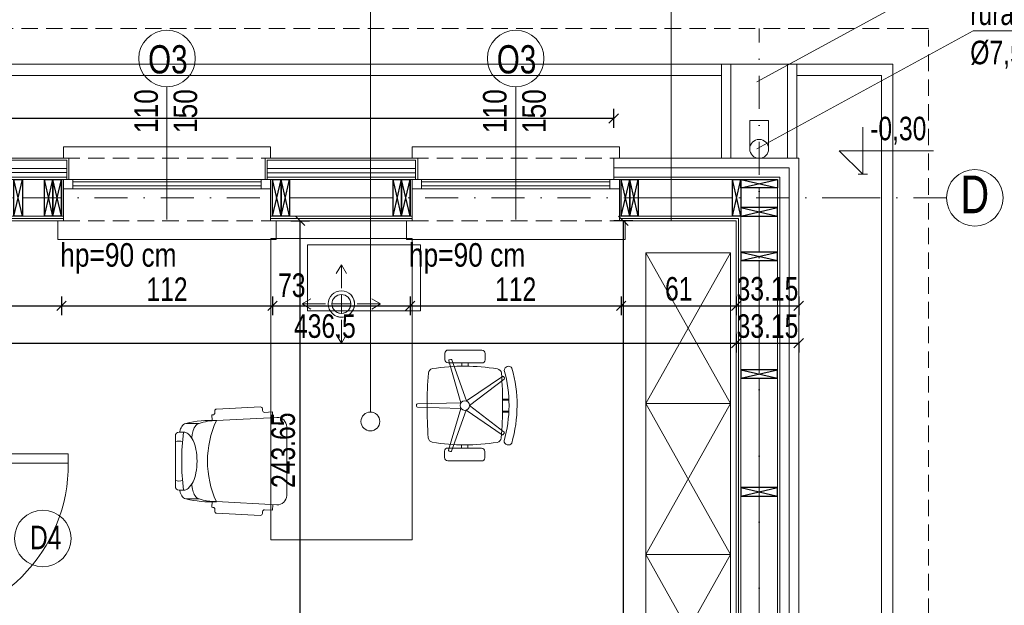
# Model space of a CAD drawing. Header units: inches. Extents: x 53216 to 117387, y -66787 to -22834.
# Tile 244 of 256: x 54151 to 54674, y -24186 to -23875. Entities that reach past the tile are written whole.
import ezdxf

# ---------------------------------------------------------------- set-up
doc = ezdxf.new("R2010")
doc.units = ezdxf.units.IN
doc.header["$MEASUREMENT"] = 0
doc.linetypes.add('DASHDOT', pattern=[1, 0.5, -0.25, 0, -0.25])
doc.linetypes.add('HIDDEN', pattern=[0.375, 0.25, -0.125])
doc.layers.get('0').update_dxf_attribs({"lineweight": 0})
doc.layers.get('Defpoints').update_dxf_attribs({"lineweight": 0})
for name, color, linetype, lineweight in [('--proj.wentylacja', 202, 'Continuous', 0), ('13a-opisy przekrój', 63, 'Continuous', 5), ('A21b-ściana szkielet', 3, 'Continuous', 20), ('A35-rura spustowa', 2, 'Continuous', 0), ('A36-obrzeże', 252, 'Continuous', 0), ('A8-opisy pomieszczeń', 31, 'Continuous', 0), ('p-- ocieplenie-w.zew', 77, 'Continuous', 0), ('p--dach', 2, 'Continuous', 30), ('p--drzwi', 125, 'Continuous', 0), ('p--konst-słupy', 3, 'Continuous', 25), ('p--koty wysok.', 141, 'Continuous', 0), ('p--meble wyp.', 104, 'Continuous', 0), ('p--ocieplenie w.wew.', 53, 'Continuous', 0), ('p--okna', 153, 'Continuous', 0), ('p--opis drzwi', 252, 'Continuous', 0), ('p--opis okna', 181, 'Continuous', 0), ('p--opisy dodatkowe', 62, 'Continuous', 0), ('p--osie konstr', 11, 'DASHDOT', 15), ('p--osie konstr.-NR', 1, 'DASHDOT', 15), ('p--płyta GK', 2, 'Continuous', 0), ('p--wymiary-1-50', 5, 'Continuous', 0), ('p--ściana szkielet', 64, 'Continuous', 0)]:
    doc.layers.add(name, color=color, linetype=linetype, lineweight=lineweight)
doc.styles.add('1-100', font='arial.ttf', dxfattribs={"width": 0.75, "height": 18})
doc.styles.add('1-50', font='arial.ttf', dxfattribs={"width": 0.75, "height": 12.5})
doc.styles.get("Standard").update_dxf_attribs({"font": 'arial.ttf', "width": 0.75})
doc.styles.add('STYL-1', font='arial.ttf', dxfattribs={"width": 0.75})
doc.linetypes.add('BATTING', pattern='A,0.0001,-0.1,[134,ltypeshp.shx,S=0.1,R=0,X=-0.1,Y=0],-0.2,[134,ltypeshp.shx,S=0.1,R=180,X=0.1,Y=0],-0.1', length=0.4001)
doc.dimstyles.new('1-50', dxfattribs={"dimtxt": 12.5, "dimasz": 5, "dimexe": 5, "dimexo": 5, "dimgap": 0.09, "dimtad": 0, "dimdsep": 46, "dimtxsty": '1-50', "dimblk": 'OBLIQUE', "dimcen": 0.09, "dimadec": 0, "dimazin": 0, "dimtfac": 1, "dimtdec": 4, "dimtix": 1, "dimtmove": 2, "dimatfit": 3, "dimldrblk": 'OBLIQUE', "dimfxl": 5, "dimfxlon": 1, "dimtvp": 0.7, "dimtolj": 1, "dimtzin": 0, "dimarcsym": 0})

# ---------------------------------------------------------------- blocks, each defined once
blk = doc.blocks.new('drzwi-90-100')
for p, q in [((10.1, 87.38), (5.05, 87.38)), ((5.05, 87.38), (5.05, 2.53)), ((10.1, 2.53), (10.1, 87.38)), ((5.05, 2.53), (0, 2.53)), ((0, 2.53), (0, -2.53)), ((5.05, -2.53), (5.05, 2.53)), ((5.05, 2.53), (10.1, 2.53)), ((100, 2.53), (94.95, 2.53)), ((94.95, 2.53), (94.95, -2.53)), ((100, -2.53), (100, 2.53)), ((0, -2.53), (5.05, -2.53)), ((94.95, -2.53), (100, -2.53))]:
    blk.add_line(p, q)
blk.add_arc((10.8, 3.23), 84.15, 359.5233, 90.4767)
blk = doc.blocks.new('sof11_r')
for p, q in [((20.87, 36.93), (20.93, 35.93)), ((45.17, 39.11), (21.82, 37.98)), ((46.23, 38.16), (46.28, 37.16)), ((19.98, 34.88), (19.38, 34.85)), ((19.38, 34.85), (19.53, 31.85)), ((53.8, 33.56), (21.8, 31.85)), ((51.6, 36.44), (47.33, 36.22)), ((51.6, 36.44), (51.76, 33.45)), ((12.61, 30.34), (5.61, 30.34)), ((59.07, -7.89), (59.07, 28.56)), ((0, 23.76), (0, -3.09)), ((2, 25.76), (4.37, 25.76)), ((2, -5.09), (4.37, -5.09)), ((12.61, -9.66), (5.61, -9.66)), ((19.38, -14.18), (19.53, -11.18)), ((19.98, -14.21), (19.38, -14.18)), ((20.87, -16.26), (20.93, -15.26)), ((53.8, -12.88), (21.8, -11.18)), ((51.6, -15.77), (47.33, -15.54)), ((51.6, -15.77), (51.76, -12.78)), ((45.17, -18.43), (21.82, -17.31)), ((46.23, -17.49), (46.28, -16.49))]:
    blk.add_line(p, q)
for points in [[(2.23, 25.76, -0.030204), (2.78, 27.41, -0.097163), (4.32, 29.79, -0.203453), (5.61, 30.34, -0.203453)], [(8.71, 22.55, -0.01879), (8.95, 24.41, -0.054131), (9.78, 27.41, -0.097163), (11.32, 29.79, -0.203453), (12.61, 30.34, -0.203453)], [(4.37, -5.09, 0.184283), (6.75, -4.18, 0.102242), (9.43, -0.57, 0.061197), (10.93, 4.08, 0.047488), (11.52, 10.34, 0.047488), (10.93, 16.59, 0.061197), (9.43, 21.24, 0.102242), (6.75, 24.85, 0.184283), (4.37, 25.76, 0.184283)], [(2.23, -5.09, 0.030204), (2.78, -6.74, 0.097163), (4.32, -9.12, 0.203453), (5.61, -9.66, 0.203453)], [(8.71, -1.88, 0.01879), (8.95, -3.74, 0.054131), (9.78, -6.74, 0.097163), (11.32, -9.12, 0.203453), (12.61, -9.66, 0.203453)]]:
    blk.add_lwpolyline(points, format="xyb")
for centre, radius, start, end in [((21.87, 36.99), 1, 93.0448, 183.0448), ((45.23, 38.11), 1, 3.0448, 93.0448), ((47.28, 37.21), 1, 183.0448, 273.0448), ((18.77, -22.91), 54.85, 86.8308, 103.8805), ((21.41, 5.61), 26.24, 89.1562, 109.5996), ((68.33, 10.34), 51.27, 155.1826, 204.8174), ((19.93, 35.88), 1, 273.0448, 3.0448), ((54.07, 28.56), 5, 0, 93.0448), ((2, 23.76), 2, 90, 180), ((1.91, 14.05), 6.89, 73.9141, 106.0859), ((122.88, 10.34), 119.5, 172.5855, 187.4145), ((1.91, 6.62), 6.89, 253.9141, 286.0859), ((2, -3.09), 2, 180, 270), ((18.77, 43.58), 54.85, 256.1195, 273.1692), ((21.41, 15.06), 26.24, 250.4004, 270.8438), ((54.07, -7.89), 5, 266.9552, 0), ((19.93, -15.21), 1, 356.9552, 86.9552), ((47.28, -16.54), 1, 86.9552, 176.9552), ((21.87, -16.31), 1, 176.9552, 266.9552), ((45.23, -17.44), 1, 266.9552, 356.9552)]:
    blk.add_arc(centre, radius, start, end)
blk = doc.blocks.new('krzesło obrotowe')
for p, q in [((-8.95, 23.07), (-8.94, 20.22)), ((7.39, 24.53), (-7.53, 24.49)), ((8.82, 20.27), (8.82, 23.12)), ((-7.51, 18.81), (7.41, 18.85)), ((-1.47, 18.82), (-1.47, 17.39)), ((-0.66, 2.03), (5.74, 20.18)), ((1.37, 18.83), (1.37, 17.4)), ((7.11, 19.74), (1.72, 1.26)), ((6.18, 20.4), (6.88, 20.18)), ((-17.49, 12.18), (-17.07, 12.78)), ((-2.13, -0.01), (-17.42, 11.69)), ((-16.58, 12.86), (-0.66, 2.03)), ((-19.49, 2.43), (-16.69, 2.44)), ((-19.48, 2.79), (-16.68, 2.79)), ((1.72, 1.26), (20.97, 0.78)), ((21.31, 0.43), (21.32, -0.3)), ((-19.48, -2.54), (-16.67, -2.53)), ((-19.46, -2.9), (-16.67, -2.89)), ((-17.36, -11.79), (-2.13, -0.01)), ((-0.65, -2.03), (-16.51, -12.96)), ((5.85, -20.15), (-0.65, -2.03)), ((20.97, -0.66), (1.73, -1.25)), ((1.73, -1.25), (7.22, -19.7)), ((-16.99, -12.87), (-17.42, -12.28)), ((-1.37, -18.83), (-1.37, -17.4)), ((1.47, -18.82), (1.47, -17.39)), ((-8.82, -23.12), (-8.82, -20.27)), ((-7.41, -18.85), (7.51, -18.81)), ((6.99, -20.14), (6.3, -20.37)), ((8.94, -20.22), (8.95, -23.07)), ((7.53, -24.49), (-7.39, -24.53))]:
    blk.add_line(p, q)
blk.add_circle((0, 0), 2.13)
for centre, radius, start, end in [((-7.53, 23.07), 1.42, 90.1621, 180.1621), ((7.4, 23.11), 1.42, 0.1621, 90.1621), ((-7.52, 20.23), 1.42, 180.1621, 270.1621), ((6.07, 20.06), 0.355, 72.1621, 160.5763), ((6.77, 19.84), 0.355, 343.748, 72.1621), ((7.4, 20.27), 1.42, 270.1621, 0.1621), ((37.88, 0.11), 60.97, 164.3717, 195.9526), ((-19.3, 15.49), 1.86, 0.1621, 146.0387), ((37.88, 0.11), 57.42, 164.4503, 195.874), ((163.51, 0.46), 180.21, 175.6008, 184.7235), ((-14.04, 14.12), 2.13, 99.2648, 175.6008), ((0.21, -73.23), 90.64, 81.0595, 99.2648), ((13.96, 14.2), 2.13, 4.7235, 81.0595), ((-163.51, -0.46), 180.21, 355.6008, 4.7235), ((-17.21, 11.98), 0.355, 144.1621, 232.5763), ((-16.78, 12.57), 0.355, 55.748, 144.1621), ((20.96, 0.42), 0.355, 0.1621, 88.5763), ((20.96, -0.31), 0.355, 271.748, 0.1621), ((-17.14, -12.07), 0.355, 127.748, 216.1621), ((-16.71, -12.66), 0.355, 216.1621, 304.5763), ((-19.21, -15.6), 1.86, 214.2856, 0.1621), ((-13.96, -14.2), 2.13, 184.7235, 261.0595), ((-0.21, 73.23), 90.64, 261.0595, 279.2648), ((14.04, -14.12), 2.13, 279.2648, 355.6008), ((-7.4, -20.27), 1.42, 90.1621, 180.1621), ((6.19, -20.03), 0.355, 199.748, 288.1621), ((6.88, -19.8), 0.355, 288.1621, 16.5763), ((7.52, -20.23), 1.42, 0.1621, 90.1621), ((-7.4, -23.11), 1.42, 180.1621, 270.1621), ((7.53, -23.07), 1.42, 270.1621, 0.1621)]:
    blk.add_arc(centre, radius, start, end)
blk = doc.blocks.new('okno-110-33.15')
at = {"linetype": 'Continuous', "ltscale": 35}
for p, q in [((0, 39.15), (110, 39.15)), ((-3, -10), (113, -10))]:
    blk.add_line(p, q, dxfattribs=at)
for p, q in [((0, 39.15), (0, 33.15)), ((110, 33.15), (110, 39.15)), ((3, 33.15), (3, 21.95)), ((107, 21.95), (107, 33.15)), ((5, 21.95), (0, 21.95)), ((0, 21.95), (0, 16.95)), ((0, 21.95), (0, 0)), ((105, 21.95), (5, 21.95)), ((5, 16.95), (5, 21.95)), ((110, 21.95), (105, 21.95)), ((105, 21.95), (105, 16.95)), ((110, 0), (110, 21.95)), ((110, 16.95), (110, 21.95)), ((0, 16.95), (5, 16.95)), ((5, 20.61), (105, 20.61)), ((5, 18.45), (105, 18.45)), ((5, 16.95), (105, 16.95)), ((105, 16.95), (110, 16.95)), ((-3, 0), (-3, -10)), ((0, 0), (-3, 0)), ((110, 0), (113, 0)), ((113, 0), (113, -10))]:
    blk.add_line(p, q)
at = {"linetype": 'HIDDEN', "ltscale": 35}
for p, q in [((0, 33.15), (110, 33.15)), ((0, 0), (110, 0))]:
    blk.add_line(p, q, dxfattribs=at)
blk = doc.blocks.new('_OBLIQUE')
at = {"color": 0, "linetype": 'ByBlock', "lineweight": -2}
for p, q in [((-0.5, -0.5), (0.5, 0.5)), ((0, 0), (0, 0))]:
    blk.add_line(p, q, dxfattribs=at)
blk = doc.blocks.new('*D2744')
at = {"layer": 'Defpoints', "color": 0}
for p in [(54094.93, -23981.67), (54173.43, -23979.22), (54173.43, -24026.82)]:
    blk.add_point(p, dxfattribs=at)
at = {"layer": 'p--wymiary-1-50', "color": 0, "lineweight": -2}
for p, q in [((54094.93, -24021.82), (54094.93, -24031.82)), ((54173.43, -24021.82), (54173.43, -24031.82)), ((54094.93, -24026.82), (54173.43, -24026.82))]:
    blk.add_line(p, q, dxfattribs=at)
at = {"layer": 'p--wymiary-1-50', "color": 0, "lineweight": -2, "xscale": 5, "yscale": 5, "zscale": 5, "rotation": 180}
blk.add_blockref('_OBLIQUE', (54094.93, -24026.82), dxfattribs=at)
at = {"layer": 'p--wymiary-1-50', "color": 0, "lineweight": -2, "xscale": 5, "yscale": 5, "zscale": 5}
blk.add_blockref('_OBLIQUE', (54173.43, -24026.82), dxfattribs=at)
at = {"layer": 'p--wymiary-1-50', "color": 0, "linetype": 'Continuous', "ltscale": 8, "insert": (54134.18, -24017.88), "char_height": 12.5, "attachment_point": 5, "style": '1-50'}
blk.add_mtext('\\A1;78.5', dxfattribs=at)
blk = doc.blocks.new('*D2745')
at = {"layer": 'Defpoints', "color": 0}
for p in [(54173.43, -23979.22), (54285.43, -23979.22), (54285.43, -24026.82)]:
    blk.add_point(p, dxfattribs=at)
at = {"layer": 'p--wymiary-1-50', "color": 0, "lineweight": -2}
for p, q in [((54173.43, -24021.82), (54173.43, -24031.82)), ((54285.43, -24021.82), (54285.43, -24031.82)), ((54173.43, -24026.82), (54285.43, -24026.82))]:
    blk.add_line(p, q, dxfattribs=at)
at = {"layer": 'p--wymiary-1-50', "color": 0, "lineweight": -2, "xscale": 5, "yscale": 5, "zscale": 5, "rotation": 180}
blk.add_blockref('_OBLIQUE', (54173.43, -24026.82), dxfattribs=at)
at = {"layer": 'p--wymiary-1-50', "color": 0, "lineweight": -2, "xscale": 5, "yscale": 5, "zscale": 5}
blk.add_blockref('_OBLIQUE', (54285.43, -24026.82), dxfattribs=at)
at = {"layer": 'p--wymiary-1-50', "color": 0, "linetype": 'Continuous', "ltscale": 8, "insert": (54229.43, -24018.03), "char_height": 12.5, "attachment_point": 5, "style": '1-50'}
blk.add_mtext('\\A1;112', dxfattribs=at)
blk = doc.blocks.new('*D2746')
at = {"layer": 'Defpoints', "color": 0}
for p in [(54285.43, -23979.22), (54358.43, -23979.22), (54358.43, -24026.82)]:
    blk.add_point(p, dxfattribs=at)
at = {"layer": 'p--wymiary-1-50', "color": 0, "lineweight": -2}
for p, q in [((54285.43, -24021.82), (54285.43, -24031.82)), ((54358.43, -24021.82), (54358.43, -24031.82)), ((54285.43, -24026.82), (54358.43, -24026.82))]:
    blk.add_line(p, q, dxfattribs=at)
at = {"layer": 'p--wymiary-1-50', "color": 0, "lineweight": -2, "xscale": 5, "yscale": 5, "zscale": 5, "rotation": 180}
blk.add_blockref('_OBLIQUE', (54285.43, -24026.82), dxfattribs=at)
at = {"layer": 'p--wymiary-1-50', "color": 0, "lineweight": -2, "xscale": 5, "yscale": 5, "zscale": 5}
blk.add_blockref('_OBLIQUE', (54358.43, -24026.82), dxfattribs=at)
at = {"layer": 'p--wymiary-1-50', "color": 0, "linetype": 'Continuous', "ltscale": 8, "insert": (54295.64, -24015.96), "char_height": 12.5, "attachment_point": 5, "style": '1-50'}
blk.add_mtext('\\A1;73', dxfattribs=at)
blk = doc.blocks.new('*D2747')
at = {"layer": 'Defpoints', "color": 0}
for p in [(54358.43, -23979.22), (54470.43, -23979.22), (54470.43, -24026.82)]:
    blk.add_point(p, dxfattribs=at)
at = {"layer": 'p--wymiary-1-50', "color": 0, "lineweight": -2}
for p, q in [((54358.43, -24021.82), (54358.43, -24031.82)), ((54470.43, -24021.82), (54470.43, -24031.82)), ((54358.43, -24026.82), (54470.43, -24026.82))]:
    blk.add_line(p, q, dxfattribs=at)
at = {"layer": 'p--wymiary-1-50', "color": 0, "lineweight": -2, "xscale": 5, "yscale": 5, "zscale": 5, "rotation": 180}
blk.add_blockref('_OBLIQUE', (54358.43, -24026.82), dxfattribs=at)
at = {"layer": 'p--wymiary-1-50', "color": 0, "lineweight": -2, "xscale": 5, "yscale": 5, "zscale": 5}
blk.add_blockref('_OBLIQUE', (54470.43, -24026.82), dxfattribs=at)
at = {"layer": 'p--wymiary-1-50', "color": 0, "linetype": 'Continuous', "ltscale": 8, "insert": (54414.43, -24018.03), "char_height": 12.5, "attachment_point": 5, "style": '1-50'}
blk.add_mtext('\\A1;112', dxfattribs=at)
blk = doc.blocks.new('*D2748')
at = {"layer": 'Defpoints', "color": 0}
for p in [(54470.43, -23979.22), (54531.43, -23981.67), (54531.43, -24026.82)]:
    blk.add_point(p, dxfattribs=at)
at = {"layer": 'p--wymiary-1-50', "color": 0, "lineweight": -2}
for p, q in [((54470.43, -24021.82), (54470.43, -24031.82)), ((54531.43, -24021.82), (54531.43, -24031.82)), ((54470.43, -24026.82), (54531.43, -24026.82))]:
    blk.add_line(p, q, dxfattribs=at)
at = {"layer": 'p--wymiary-1-50', "color": 0, "lineweight": -2, "xscale": 5, "yscale": 5, "zscale": 5, "rotation": 180}
blk.add_blockref('_OBLIQUE', (54470.43, -24026.82), dxfattribs=at)
at = {"layer": 'p--wymiary-1-50', "color": 0, "lineweight": -2, "xscale": 5, "yscale": 5, "zscale": 5}
blk.add_blockref('_OBLIQUE', (54531.43, -24026.82), dxfattribs=at)
at = {"layer": 'p--wymiary-1-50', "color": 0, "linetype": 'Continuous', "ltscale": 8, "insert": (54500.93, -24017.88), "char_height": 12.5, "attachment_point": 5, "style": '1-50'}
blk.add_mtext('\\A1;61', dxfattribs=at)
blk = doc.blocks.new('*D2749')
at = {"layer": 'Defpoints', "color": 0}
for p in [(54564.58, -23948.52), (54531.43, -23981.67), (54564.58, -24026.82)]:
    blk.add_point(p, dxfattribs=at)
at = {"layer": 'p--wymiary-1-50', "color": 0, "lineweight": -2}
for p, q in [((54531.43, -24021.82), (54531.43, -24031.82)), ((54564.58, -24021.82), (54564.58, -24031.82)), ((54531.43, -24026.82), (54564.58, -24026.82))]:
    blk.add_line(p, q, dxfattribs=at)
at = {"layer": 'p--wymiary-1-50', "color": 0, "lineweight": -2, "xscale": 5, "yscale": 5, "zscale": 5, "rotation": 180}
blk.add_blockref('_OBLIQUE', (54531.43, -24026.82), dxfattribs=at)
at = {"layer": 'p--wymiary-1-50', "color": 0, "lineweight": -2, "xscale": 5, "yscale": 5, "zscale": 5}
blk.add_blockref('_OBLIQUE', (54564.58, -24026.82), dxfattribs=at)
at = {"layer": 'p--wymiary-1-50', "color": 0, "linetype": 'Continuous', "ltscale": 8, "insert": (54548.01, -24017.88), "char_height": 12.5, "attachment_point": 5, "style": '1-50'}
blk.add_mtext('\\A1;33.15', dxfattribs=at)
blk = doc.blocks.new('*D2750')
at = {"layer": 'Defpoints', "color": 0}
for p in [(54094.93, -24031.82), (54531.43, -24031.82), (54531.43, -24046.62)]:
    blk.add_point(p, dxfattribs=at)
at = {"layer": 'p--wymiary-1-50', "color": 0, "lineweight": -2}
for p, q in [((54094.93, -24041.62), (54094.93, -24051.62)), ((54531.43, -24041.62), (54531.43, -24051.62)), ((54094.93, -24046.62), (54531.43, -24046.62))]:
    blk.add_line(p, q, dxfattribs=at)
at = {"layer": 'p--wymiary-1-50', "color": 0, "lineweight": -2, "xscale": 5, "yscale": 5, "zscale": 5, "rotation": 180}
blk.add_blockref('_OBLIQUE', (54094.93, -24046.62), dxfattribs=at)
at = {"layer": 'p--wymiary-1-50', "color": 0, "lineweight": -2, "xscale": 5, "yscale": 5, "zscale": 5}
blk.add_blockref('_OBLIQUE', (54531.43, -24046.62), dxfattribs=at)
at = {"layer": 'p--wymiary-1-50', "color": 0, "linetype": 'Continuous', "ltscale": 8, "insert": (54313.19, -24037.68), "char_height": 12.5, "attachment_point": 5, "style": '1-50'}
blk.add_mtext('\\A1;436.5', dxfattribs=at)
blk = doc.blocks.new('*D2751')
at = {"layer": 'Defpoints', "color": 0}
for p in [(54531.43, -24041.62), (54564.58, -24041.62), (54564.58, -24046.62)]:
    blk.add_point(p, dxfattribs=at)
at = {"layer": 'p--wymiary-1-50', "color": 0, "lineweight": -2}
for p, q in [((54531.43, -24046.62), (54531.43, -24051.62)), ((54531.43, -24046.62), (54564.58, -24046.62)), ((54564.58, -24046.62), (54564.58, -24051.62))]:
    blk.add_line(p, q, dxfattribs=at)
at = {"layer": 'p--wymiary-1-50', "color": 0, "lineweight": -2, "xscale": 5, "yscale": 5, "zscale": 5, "rotation": 180}
blk.add_blockref('_OBLIQUE', (54531.43, -24046.62), dxfattribs=at)
at = {"layer": 'p--wymiary-1-50', "color": 0, "lineweight": -2, "xscale": 5, "yscale": 5, "zscale": 5}
blk.add_blockref('_OBLIQUE', (54564.58, -24046.62), dxfattribs=at)
at = {"layer": 'p--wymiary-1-50', "color": 0, "linetype": 'Continuous', "ltscale": 8, "insert": (54548.01, -24037.68), "char_height": 12.5, "attachment_point": 5, "style": '1-50'}
blk.add_mtext('\\A1;33.15', dxfattribs=at)
blk = doc.blocks.new('*D2793')
at = {"layer": 'Defpoints', "color": 0}
for p in [(54617.98, -23969.47), (54703, -23969.47), (54637.88, -24233.77)]:
    blk.add_point(p, dxfattribs=at)
at = {"layer": 'p--wymiary-1-50', "color": 0, "lineweight": -2}
for p, q in [((54698, -23969.47), (54708, -23969.47)), ((54703, -24233.77), (54703, -23969.47)), ((54698, -24233.77), (54708, -24233.77))]:
    blk.add_line(p, q, dxfattribs=at)
at = {"layer": 'p--wymiary-1-50', "color": 0, "lineweight": -2, "xscale": 5, "yscale": 5, "zscale": 5}
for p, rotation in [((54703, -23969.47), 90), ((54703, -24233.77), 270)]:
    blk.add_blockref('_OBLIQUE', p, dxfattribs=dict(at, rotation=rotation))
at = {"layer": 'p--wymiary-1-50', "color": 0, "linetype": 'Continuous', "ltscale": 8, "insert": (54694.07, -24101.62), "char_height": 12.5, "attachment_point": 5, "rotation": 90, "style": '1-50'}
blk.add_mtext('\\A1;264.3', dxfattribs=at)
blk = doc.blocks.new('*D2794')
at = {"layer": 'Defpoints', "color": 0}
for p in [(54594.58, -23969.47), (54594.58, -24508.07), (54722.88, -24508.07)]:
    blk.add_point(p, dxfattribs=at)
at = {"layer": 'p--wymiary-1-50', "color": 0, "lineweight": -2}
for p, q in [((54717.88, -23969.47), (54727.88, -23969.47)), ((54722.88, -23969.47), (54722.88, -24508.07)), ((54717.88, -24508.07), (54727.88, -24508.07))]:
    blk.add_line(p, q, dxfattribs=at)
at = {"layer": 'p--wymiary-1-50', "color": 0, "lineweight": -2, "xscale": 5, "yscale": 5, "zscale": 5}
for p, rotation in [((54722.88, -23969.47), 90), ((54722.88, -24508.07), 270)]:
    blk.add_blockref('_OBLIQUE', p, dxfattribs=dict(at, rotation=rotation))
at = {"layer": 'p--wymiary-1-50', "color": 0, "linetype": 'Continuous', "ltscale": 8, "insert": (54713.95, -24238.77), "char_height": 12.5, "attachment_point": 5, "rotation": 90, "style": '1-50'}
blk.add_mtext('\\A1;538.6', dxfattribs=at)
blk = doc.blocks.new('*D2795')
at = {"layer": 'Defpoints', "color": 0}
for p in [(54564.58, -23948.52), (54742.02, -23948.52), (54564.58, -24529.02)]:
    blk.add_point(p, dxfattribs=at)
at = {"layer": 'p--wymiary-1-50', "color": 0, "lineweight": -2}
for p, q in [((54737.02, -23948.52), (54747.02, -23948.52)), ((54742.02, -24529.02), (54742.02, -23948.52)), ((54737.02, -24529.02), (54747.02, -24529.02))]:
    blk.add_line(p, q, dxfattribs=at)
at = {"layer": 'p--wymiary-1-50', "color": 0, "lineweight": -2, "xscale": 5, "yscale": 5, "zscale": 5}
for p, rotation in [((54742.02, -23948.52), 90), ((54742.02, -24529.02), 270)]:
    blk.add_blockref('_OBLIQUE', p, dxfattribs=dict(at, rotation=rotation))
at = {"layer": 'p--wymiary-1-50', "color": 0, "linetype": 'Continuous', "ltscale": 8, "insert": (54733.09, -24238.77), "char_height": 12.5, "attachment_point": 5, "rotation": 90, "style": '1-50'}
blk.add_mtext('\\A1;580.5', dxfattribs=at)
blk = doc.blocks.new('*D2831')
at = {"layer": 'Defpoints', "color": 0}
for p in [(54247.83, -23981.67), (54300.08, -23981.67), (54247.83, -24225.32)]:
    blk.add_point(p, dxfattribs=at)
at = {"layer": 'p--wymiary-1-50', "color": 0, "lineweight": -2}
for p, q in [((54295.08, -23981.67), (54305.08, -23981.67)), ((54300.08, -24225.32), (54300.08, -23981.67)), ((54295.08, -24225.32), (54305.08, -24225.32))]:
    blk.add_line(p, q, dxfattribs=at)
at = {"layer": 'p--wymiary-1-50', "color": 0, "lineweight": -2, "xscale": 5, "yscale": 5, "zscale": 5}
for p, rotation in [((54300.08, -23981.67), 90), ((54300.08, -24225.32), 270)]:
    blk.add_blockref('_OBLIQUE', p, dxfattribs=dict(at, rotation=rotation))
at = {"layer": 'p--wymiary-1-50', "color": 0, "linetype": 'Continuous', "ltscale": 8, "insert": (54291.15, -24103.5), "char_height": 12.5, "attachment_point": 5, "rotation": 90, "style": '1-50'}
blk.add_mtext('\\A1;243.65', dxfattribs=at)
blk = doc.blocks.new('*D2852')
at = {"layer": 'Defpoints', "color": 0}
for p in [(54531.43, -23981.67), (54471.53, -24495.87), (54531.43, -24495.87)]:
    blk.add_point(p, dxfattribs=at)
at = {"layer": 'p--wymiary-1-50', "color": 0, "lineweight": -2}
for p, q in [((54476.53, -23981.67), (54466.53, -23981.67)), ((54471.53, -23981.67), (54471.53, -24495.87)), ((54476.53, -24495.87), (54466.53, -24495.87))]:
    blk.add_line(p, q, dxfattribs=at)
at = {"layer": 'p--wymiary-1-50', "color": 0, "lineweight": -2, "xscale": 5, "yscale": 5, "zscale": 5}
for p, rotation in [((54471.53, -23981.67), 90), ((54471.53, -24495.87), 270)]:
    blk.add_blockref('_OBLIQUE', p, dxfattribs=dict(at, rotation=rotation))
at = {"layer": 'p--wymiary-1-50', "color": 0, "linetype": 'Continuous', "ltscale": 8, "insert": (54462.59, -24238.77), "char_height": 12.5, "attachment_point": 5, "rotation": 90, "style": '1-50'}
blk.add_mtext('\\A1;514.2', dxfattribs=at)
blk = doc.blocks.new('kota wykoń')
for p, q in [((0, 25), (0, 0)), ((0, 0), (-12.5, 12.5)), ((-12.5, 12.5), (37.5, 12.5))]:
    blk.add_line(p, q)
at = {"lineweight": 0}
blk.add_line((-2.5, 0), (2.5, 0), dxfattribs=at)
blk = doc.blocks.new('ukł.słupów-1K')
for p, q in [((559.45, 538.6), (554.95, 558.1)), ((554.95, 538.6), (559.45, 558.1)), ((575.65, 538.6), (571.15, 558.1)), ((571.15, 538.6), (575.65, 558.1)), ((580.15, 538.6), (575.65, 558.1)), ((575.65, 538.6), (580.15, 558.1)), ((696.65, 538.6), (692.15, 558.1)), ((692.15, 538.6), (696.65, 558.1)), ((701.15, 538.6), (696.65, 558.1)), ((696.65, 538.6), (701.15, 558.1)), ((760.65, 538.6), (756.15, 558.1)), ((756.15, 538.6), (760.65, 558.1)), ((765.15, 538.6), (760.65, 558.1)), ((760.65, 538.6), (765.15, 558.1)), ((881.65, 538.6), (877.15, 558.1)), ((877.15, 538.6), (881.65, 558.1)), ((886.15, 538.6), (881.65, 558.1)), ((881.65, 538.6), (886.15, 558.1)), ((940.6, 538.6), (936.1, 558.1)), ((936.1, 538.6), (940.6, 558.1)), ((940.6, 553.6), (960.1, 558.1)), ((940.6, 558.1), (960.1, 553.6)), ((940.6, 543.1), (960.1, 538.6)), ((940.6, 538.6), (960.1, 543.1)), ((940.6, 519.5), (960.1, 515)), ((940.6, 515), (960.1, 519.5)), ((940.6, 457), (960.1, 452.5)), ((940.6, 452.5), (960.1, 457)), ((940.6, 394.5), (960.1, 390)), ((940.6, 390), (960.1, 394.5))]:
    blk.add_line(p, q)
for points in [[(554.95, 538.6), (554.95, 558.1), (559.45, 558.1), (559.45, 538.6)], [(571.15, 538.6), (571.15, 558.1), (575.65, 558.1), (575.65, 538.6)], [(575.65, 538.6), (575.65, 558.1), (580.15, 558.1), (580.15, 538.6)], [(692.15, 538.6), (692.15, 558.1), (696.65, 558.1), (696.65, 538.6)], [(696.65, 538.6), (696.65, 558.1), (701.15, 558.1), (701.15, 538.6)], [(756.15, 538.6), (756.15, 558.1), (760.65, 558.1), (760.65, 538.6)], [(760.65, 538.6), (760.65, 558.1), (765.15, 558.1), (765.15, 538.6)], [(877.15, 538.6), (877.15, 558.1), (881.65, 558.1), (881.65, 538.6)], [(881.65, 538.6), (881.65, 558.1), (886.15, 558.1), (886.15, 538.6)], [(936.1, 538.6), (936.1, 558.1), (940.6, 558.1), (940.6, 538.6)], [(940.6, 558.1), (960.1, 558.1), (960.1, 553.6), (940.6, 553.6)], [(940.6, 538.6), (960.1, 538.6), (960.1, 543.1), (940.6, 543.1)], [(940.6, 515), (960.1, 515), (960.1, 519.5), (940.6, 519.5)], [(940.6, 452.5), (960.1, 452.5), (960.1, 457), (940.6, 457)], [(940.6, 390), (960.1, 390), (960.1, 394.5), (940.6, 394.5)]]:
    blk.add_lwpolyline(points, close=True)
at = {"ltscale": 35}
for points in [[(580.15, 538.6), (580.15, 558.1)], [(692.15, 538.6), (692.15, 558.1)], [(765.15, 538.6), (765.15, 558.1), (765.27, 558.1)], [(877.15, 538.6), (877.15, 558.1)]]:
    blk.add_lwpolyline(points, dxfattribs=at)
blk = doc.blocks.new('went-Błotno-parter-zest')
for p, q in [((706.7, 490.83), (704.02, 486.24)), ((706.7, 478.41), (706.7, 490.83)), ((706.7, 490.83), (709.39, 486.24)), ((685.92, 470.03), (690.51, 472.72)), ((706.7, 465.03), (706.7, 475.03)), ((706.7, 475.03), (706.7, 465.03)), ((727.5, 470.03), (722.92, 472.72)), ((698.32, 470.03), (685.9, 470.03)), ((685.92, 470.03), (690.51, 467.34)), ((711.7, 470.03), (701.7, 470.03)), ((715.08, 470.03), (727.5, 470.03)), ((727.5, 470.03), (722.92, 467.34)), ((706.7, 461.65), (706.7, 449.23)), ((706.7, 449.23), (704.02, 453.81)), ((706.7, 449.23), (709.39, 453.81))]:
    blk.add_line(p, q)
for radius, start, end in [(7, 90, 270), (7, 0, 180), (7, 270, 90), (5, 90, 270), (5, 0, 180), (5, 0, 180), (5, 0, 180), (5, 0, 180), (5, 270, 90), (7, 180, 0), (5, 180, 0), (5, 180, 0), (5, 180, 0), (5, 180, 0)]:
    blk.add_arc((706.7, 470.03), radius, start, end)
at = {"ltscale": 10}
for start, end in [(270, 90), (225, 45)]:
    blk.add_arc((706.7, 470.03), 7, start, end, dxfattribs=at)
at = {"linetype": 'Continuous', "ltscale": 10}
for start, end in [(225, 45), (270, 90), (270, 90)]:
    blk.add_arc((706.7, 470.03), 5, start, end, dxfattribs=at)
blk = doc.blocks.new('*D2861')
at = {"layer": 'Defpoints', "color": 0}
for p in [(53711.38, -23927.33), (53711.38, -23948.52), (54466.43, -23948.52)]:
    blk.add_point(p, dxfattribs=at)
at = {"layer": 'p--wymiary-1-50', "color": 0, "lineweight": -2}
for p, q in [((53711.38, -23932.33), (53711.38, -23922.33)), ((54466.43, -23932.33), (54466.43, -23922.33)), ((54466.43, -23927.33), (53711.38, -23927.33))]:
    blk.add_line(p, q, dxfattribs=at)
at = {"layer": 'p--wymiary-1-50', "color": 0, "lineweight": -2, "xscale": 5, "yscale": 5, "zscale": 5, "rotation": 180}
blk.add_blockref('_OBLIQUE', (53711.38, -23927.33), dxfattribs=at)
at = {"layer": 'p--wymiary-1-50', "color": 0, "lineweight": -2, "xscale": 5, "yscale": 5, "zscale": 5}
blk.add_blockref('_OBLIQUE', (54466.43, -23927.33), dxfattribs=at)
at = {"layer": 'p--wymiary-1-50', "color": 0, "linetype": 'Continuous', "ltscale": 8, "insert": (54089.29, -23916.98), "char_height": 12.5, "attachment_point": 5, "style": '1-50'}
blk.add_mtext('\\A1;755', dxfattribs=at)

msp = doc.modelspace()

# ---------------------------------------------------------------- linework, layer by layer
at = {"layer": '13a-opisy przekrój', "lineweight": 9}
msp.add_line((54496.931, -23870.21), (54496.931, -23981.673), dxfattribs=at)
at = {"layer": 'A21b-ściana szkielet', "ltscale": 35}
msp.add_line((54564.585, -23948.523), (54469.435, -23948.523), dxfattribs=at)
at = {"layer": 'A35-rura spustowa', "linetype": 'Continuous', "lineweight": 0, "ltscale": 75}
msp.add_circle((54543.635, -23943.523), 5, dxfattribs=at)
at = {"layer": 'A36-obrzeże', "linetype": 'Continuous', "ltscale": 35}
for p, q in [((54528.635, -23948.523), (54528.635, -23898.523)), ((54558.635, -23948.523), (54558.635, -23898.523)), ((54538.635, -23943.523), (54538.635, -23928.523)), ((54538.635, -23928.523), (54548.635, -23928.523)), ((54548.635, -23943.523), (54548.635, -23928.523))]:
    msp.add_line(p, q, dxfattribs=at)
for points in [[(53817.585, -24579.023), (53532.085, -24579.023), (53532.085, -23898.523), (54614.585, -23898.523), (54614.585, -24416.174)], [(53623.035, -23904.523), (54523.635, -23904.523)], [(54563.635, -23904.523), (54608.585, -23904.523), (54608.585, -24416.174)]]:
    msp.add_lwpolyline(points, dxfattribs=at)
msp.add_lwpolyline([(54523.635, -23898.523), (54563.635, -23898.523), (54563.635, -23948.523), (54523.635, -23948.523)], close=True, dxfattribs=at)
at = {"layer": 'A8-opisy pomieszczeń'}
msp.add_line((54337.346, -23852.962), (54337.346, -24083.23), dxfattribs=at)
msp.add_circle((54337.346, -24088.23), 5, dxfattribs=at)
at = {"layer": 'p-- ocieplenie-w.zew', "linetype": 'BATTING', "ltscale": 5}
for p, q in [((54176.283, -23956.055), (54001.526, -23956.055)), ((54361.283, -23956.27), (54282.586, -23956.27))]:
    msp.add_line(p, q, dxfattribs=at)
at = {"layer": 'p-- ocieplenie-w.zew', "linetype": 'BATTING', "ltscale": 10}
for p, q in [((54559.585, -23953.523), (54466.435, -23953.523)), ((54559.585, -24524.097), (54559.585, -23953.523))]:
    msp.add_line(p, q, dxfattribs=at)
at = {"layer": 'p--dach', "color": 6, "linetype": 'HIDDEN', "lineweight": 20, "ltscale": 35}
msp.add_lwpolyline([(53513.225, -24597.883), (54633.445, -24597.883), (54633.445, -23879.663), (53513.225, -23879.663)], close=True, dxfattribs=at)
at = {"layer": 'p--meble wyp.', "linetype": 'Continuous', "lineweight": 5}
for p, q in [((54483.435, -23998.773), (54528.435, -24078.773)), ((54528.435, -23998.773), (54483.435, -24078.773)), ((54483.435, -24078.773), (54528.435, -24158.773)), ((54528.435, -24078.773), (54483.435, -24158.773)), ((54483.435, -24158.773), (54528.435, -24238.773)), ((54528.435, -24158.773), (54483.435, -24238.773))]:
    msp.add_line(p, q, dxfattribs=at)
for points in [[(54359.525, -23991.023), (54284.525, -23991.023), (54284.525, -24151.023), (54359.525, -24151.023)], [(54363.981, -23994.505), (54303.981, -23994.505), (54303.981, -24029.505), (54363.981, -24029.505)], [(54528.435, -24078.773), (54483.435, -24078.773), (54483.435, -23998.773), (54528.435, -23998.773)], [(54528.435, -24158.773), (54483.435, -24158.773), (54483.435, -24078.773), (54528.435, -24078.773)], [(54528.435, -24238.773), (54483.435, -24238.773), (54483.435, -24158.773), (54528.435, -24158.773)]]:
    msp.add_lwpolyline(points, close=True, dxfattribs=at)
at = {"layer": 'p--ocieplenie w.wew.', "linetype": 'BATTING', "ltscale": 19.5}
for p, q in [((54543.635, -23964.223), (54543.635, -23974.723)), ((54152.735, -23969.473), (54164.435, -23969.473)), ((54294.435, -23969.473), (54349.435, -23969.473)), ((54529.385, -23969.473), (54479.435, -23969.473)), ((54543.635, -23979.223), (54543.635, -23998.323)), ((54543.635, -24002.823), (54543.635, -24060.823)), ((54543.635, -24065.323), (54543.635, -24123.323)), ((54543.635, -24127.823), (54543.635, -24185.823))]:
    msp.add_line(p, q, dxfattribs=at)
at = {"layer": 'p--opis drzwi', "lineweight": 0}
msp.add_circle((54163.507, -24150.323), 15, dxfattribs=at)
at = {"layer": 'p--opis okna'}
for p, q in [((54229.435, -23910.562), (54229.435, -23981.023)), ((54414.435, -23910.562), (54414.435, -23981.023))]:
    msp.add_line(p, q, dxfattribs=at)
for centre in [(54229.435, -23895.562), (54414.435, -23895.562)]:
    msp.add_circle(centre, 15, dxfattribs=at)
at = {"layer": 'p--opisy dodatkowe'}
for points in [[(54750.285, -23845.239), (54657.062, -23845.239), (54542.335, -23907.864)], [(54750.285, -23880.898), (54657.062, -23880.898), (54542.335, -23943.523)]]:
    msp.add_lwpolyline(points, dxfattribs=at)
at = {"layer": 'p--osie konstr', "linetype": 'DASHDOT', "ltscale": 35}
for p, q in [((54543.635, -24554.023), (54543.635, -23879.663)), ((54594.585, -23969.473), (53538.085, -23969.473))]:
    msp.add_line(p, q, dxfattribs=at)
at = {"layer": 'p--osie konstr.-NR', "linetype": 'DASHDOT', "ltscale": 35}
msp.add_line((54642.978, -23969.473), (54592.978, -23969.473), dxfattribs=at)
at = {"layer": 'p--osie konstr.-NR', "linetype": 'Continuous', "ltscale": 35}
msp.add_circle((54657.978, -23969.473), 15, dxfattribs=at)
at = {"layer": 'p--płyta GK', "ltscale": 35}
for p, q in [((54177.435, -23948.523), (54000.375, -23948.523)), ((54176.283, -23949.523), (54001.526, -23949.523)), ((54176.283, -23949.523), (54176.283, -23959.721)), ((54362.435, -23948.523), (54281.435, -23948.523)), ((54361.283, -23949.523), (54282.586, -23949.523)), ((54282.586, -23949.523), (54282.586, -23959.721)), ((54361.283, -23949.523), (54361.283, -23959.721)), ((54176.283, -23954.023), (54001.526, -23954.023)), ((54361.283, -23954.023), (54282.586, -23954.023)), ((54174.435, -23980.423), (54093.685, -23980.423)), ((54174.435, -23981.673), (54094.935, -23981.673)), ((54359.435, -23980.423), (54284.435, -23980.423)), ((54359.435, -23981.673), (54284.435, -23981.673)), ((54532.685, -23980.423), (54469.435, -23980.423)), ((54531.435, -23981.673), (54469.435, -23981.673)), ((54531.435, -24495.873), (54531.435, -23981.673)), ((54532.685, -24497.123), (54532.685, -23980.423))]:
    msp.add_line(p, q, dxfattribs=at)
at = {"layer": 'p--ściana szkielet', "ltscale": 35}
for p, q in [((54564.585, -23948.523), (54466.435, -23948.523)), ((54564.585, -24529.023), (54564.585, -23948.523)), ((54177.435, -23959.723), (54000.375, -23959.723)), ((54176.283, -23958.523), (54001.526, -23958.523)), ((54362.435, -23959.723), (54281.435, -23959.723)), ((54361.283, -23958.523), (54282.586, -23958.523)), ((54554.585, -23958.523), (54466.435, -23958.523)), ((54553.385, -23959.723), (54466.435, -23959.723)), ((54533.885, -24517.823), (54533.885, -23959.723)), ((54553.385, -24517.823), (54553.385, -23959.723)), ((54554.585, -24519.023), (54554.585, -23958.523)), ((54174.435, -23979.223), (54003.375, -23979.223)), ((54359.435, -23979.223), (54284.435, -23979.223)), ((54553.385, -23979.223), (54469.435, -23979.223))]:
    msp.add_line(p, q, dxfattribs=at)
at = {"layer": 'p--ściana szkielet'}
for points in [[(54177.435, -23948.523), (54177.435, -23959.723), (54174.435, -23959.723), (54174.435, -23981.673)], [(54281.435, -23948.523), (54281.435, -23959.723), (54284.435, -23959.723), (54284.435, -23981.673)], [(54362.435, -23948.523), (54362.435, -23959.723), (54359.435, -23959.723), (54359.435, -23981.673)], [(54466.435, -23948.523), (54466.435, -23959.723), (54469.435, -23959.723), (54469.435, -23981.673)]]:
    msp.add_lwpolyline(points, dxfattribs=at)
at = {"layer": 'p--ściana szkielet', "ltscale": 35}
for points in [[(54174.435, -23981.673), (54174.435, -23959.723), (54177.435, -23959.723), (54177.435, -23948.523)], [(54284.435, -23981.673), (54284.435, -23959.723), (54281.435, -23959.723), (54281.435, -23948.523)], [(54359.435, -23981.673), (54359.435, -23959.723), (54362.435, -23959.723), (54362.435, -23948.523)], [(54469.435, -23981.673), (54469.435, -23959.723), (54466.435, -23959.723), (54466.435, -23948.523)]]:
    msp.add_lwpolyline(points, dxfattribs=at)

# ---------------------------------------------------------------- block references
at = {"layer": '--proj.wentylacja', "linetype": 'Continuous', "ltscale": 8}
msp.add_blockref('went-Błotno-parter-zest', (53615.235, -24495.873), dxfattribs=at)
at = {"layer": 'p--drzwi', "rotation": 270.0000000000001}
msp.add_blockref('drzwi-90-100', (54089.685, -24100.323), dxfattribs=at)
at = {"layer": 'p--konst-słupy'}
msp.add_blockref('ukł.słupów-1K', (53593.285, -24517.823), dxfattribs=at)
at = {"layer": 'p--koty wysok.'}
msp.add_blockref('kota wykoń', (54598.59, -23956.986), dxfattribs=at)
at = {"layer": 'p--meble wyp.', "linetype": 'Continuous', "lineweight": 5, "xscale": -1.2, "yscale": 1.2, "zscale": 1.2}
msp.add_blockref('krzesło obrotowe', (54387.458, -24079.759), dxfattribs=at)
at = {"layer": 'p--meble wyp.', "linetype": 'Continuous', "lineweight": 5, "xscale": -1, "rotation": 180}
msp.add_blockref('sof11_r', (54233.859, -24098.946), dxfattribs=at)
at = {"layer": 'p--okna', "linetype": 'Continuous'}
for p in [(54174.435, -23981.673), (54359.435, -23981.673)]:
    msp.add_blockref('okno-110-33.15', p, dxfattribs=at)

# ---------------------------------------------------------------- texts
at = {"layer": 'p--koty wysok.', "insert": (54602.487, -23926.459), "char_height": 18, "width": 207.41597, "attachment_point": 1, "style": '1-50'}
msp.add_mtext('{\\H0.6944x;-0,30}', dxfattribs=at)
at = {"layer": 'p--opis drzwi', "lineweight": 0, "insert": (54173.443, -24156.062), "char_height": 12.5, "width": 65.787, "attachment_point": 9, "style": 'STYL-1'}
msp.add_mtext('D4', dxfattribs=at)
at = {"layer": 'p--opis okna'}
for s, insert, char_height, width, attachment_point, style in [('O3', (54219.401, -23903.688), 15, 74.01038, 7, '1-50'), ('O3', (54404.401, -23903.688), 15, 74.01038, 7, '1-50'), ('{\\W0.8;hp=90 cm}', (54234.507, -24009.824), 12.5, 128.63421, 9, '1-100'), ('{\\W0.8;hp=90 cm}', (54419.507, -24009.824), 12.5, 128.63421, 9, '1-100')]:
    msp.add_mtext(s, dxfattribs=dict(at, insert=insert, char_height=char_height, width=width, attachment_point=attachment_point, style=style))
at = {"layer": 'p--opis okna', "char_height": 12.5, "width": 45.287, "attachment_point": 7, "rotation": 90, "style": '1-100'}
for insert in [(54245.594, -23935.123), (54430.594, -23935.123)]:
    msp.add_mtext('\\W0.8;110\\P150', dxfattribs=dict(at, insert=insert))
at = {"layer": 'p--opisy dodatkowe', "insert": (54655.594, -23900.922), "char_height": 12.5, "width": 177.1707, "attachment_point": 7, "style": '1-50'}
msp.add_mtext('rura spustowa\\P%%c7,5 cm', dxfattribs=at)
at = {"layer": 'p--osie konstr.-NR', "linetype": 'Continuous', "ltscale": 35, "insert": (54650.473, -23957.676), "char_height": 20, "width": 63.5564, "attachment_point": 1}
msp.add_mtext('D', dxfattribs=at)

# ---------------------------------------------------------------- dimensions: what is measured, and where the dimension line sits
at = {"layer": 'p--wymiary-1-50'}
dim = msp.add_linear_dim(base=(53711.385, -23927.335), p1=(54466.435, -23948.523), p2=(53711.385, -23948.523), text='755', dimstyle='1-50', override={"dimtxt": 12.5}, dxfattribs=at)
dim.commit()
dim.dimension.update_dxf_attribs({"geometry": '*D2861', "text_midpoint": (54089.295, -23916.982), "dimtype": 160})
for base, p1, p2, picture, middle in [((54742.02, -23948.523), (54564.585, -24529.023), (54564.585, -23948.523), '*D2795', (54733.086, -24238.773)), ((54722.883, -24508.073), (54594.585, -23969.473), (54594.585, -24508.073), '*D2794', (54713.95, -24238.773)), ((54703, -23969.473), (54637.883, -24233.773), (54617.978, -23969.473), '*D2793', (54694.066, -24101.623)), ((54300.08, -23981.673), (54247.835, -24225.323), (54247.835, -23981.673), '*D2831', (54291.146, -24103.498))]:
    dim = msp.add_linear_dim(base=base, p1=p1, p2=p2, angle=90, dimstyle='1-50', dxfattribs=at)
    dim.commit()
    dim.dimension.update_dxf_attribs({"geometry": picture, "text_midpoint": middle})
for base, p1, p2, picture, middle in [((54564.585, -24026.817), (54531.435, -23981.673), (54564.585, -23948.523), '*D2749', (54548.01, -24017.883)), ((54173.435, -24026.817), (54094.935, -23981.673), (54173.435, -23979.223), '*D2744', (54134.185, -24017.883)), ((54285.435, -24026.817), (54173.435, -23979.223), (54285.435, -23979.223), '*D2745', (54229.435, -24018.032)), ((54470.435, -24026.817), (54358.435, -23979.223), (54470.435, -23979.223), '*D2747', (54414.435, -24018.032)), ((54531.435, -24026.817), (54470.435, -23979.223), (54531.435, -23981.673), '*D2748', (54500.935, -24017.883)), ((54564.585, -24046.617), (54531.435, -24041.617), (54564.585, -24041.617), '*D2751', (54548.01, -24037.683))]:
    dim = msp.add_linear_dim(base=base, p1=p1, p2=p2, dimstyle='1-50', dxfattribs=at)
    dim.commit()
    dim.dimension.update_dxf_attribs({"geometry": picture, "text_midpoint": middle})
for base, p1, p2, picture, middle in [((54358.435, -24026.817), (54285.435, -23979.223), (54358.435, -23979.223), '*D2746', (54295.641, -24015.958)), ((54531.435, -24046.617), (54094.935, -24031.817), (54531.435, -24031.817), '*D2750', (54313.19, -24037.683))]:
    dim = msp.add_linear_dim(base=base, p1=p1, p2=p2, dimstyle='1-50', dxfattribs=at)
    dim.commit()
    dim.dimension.update_dxf_attribs({"geometry": picture, "text_midpoint": middle, "dimtype": 160})
dim = msp.add_linear_dim(base=(54471.527, -24495.873), p1=(54531.435, -23981.673), p2=(54531.435, -24495.873), angle=90, dimstyle='1-50', override={"dimtxt": 12.5}, dxfattribs=at)
dim.commit()
dim.dimension.update_dxf_attribs({"geometry": '*D2852', "text_midpoint": (54462.593, -24238.773)})

doc.saveas('drawing.dxf')
